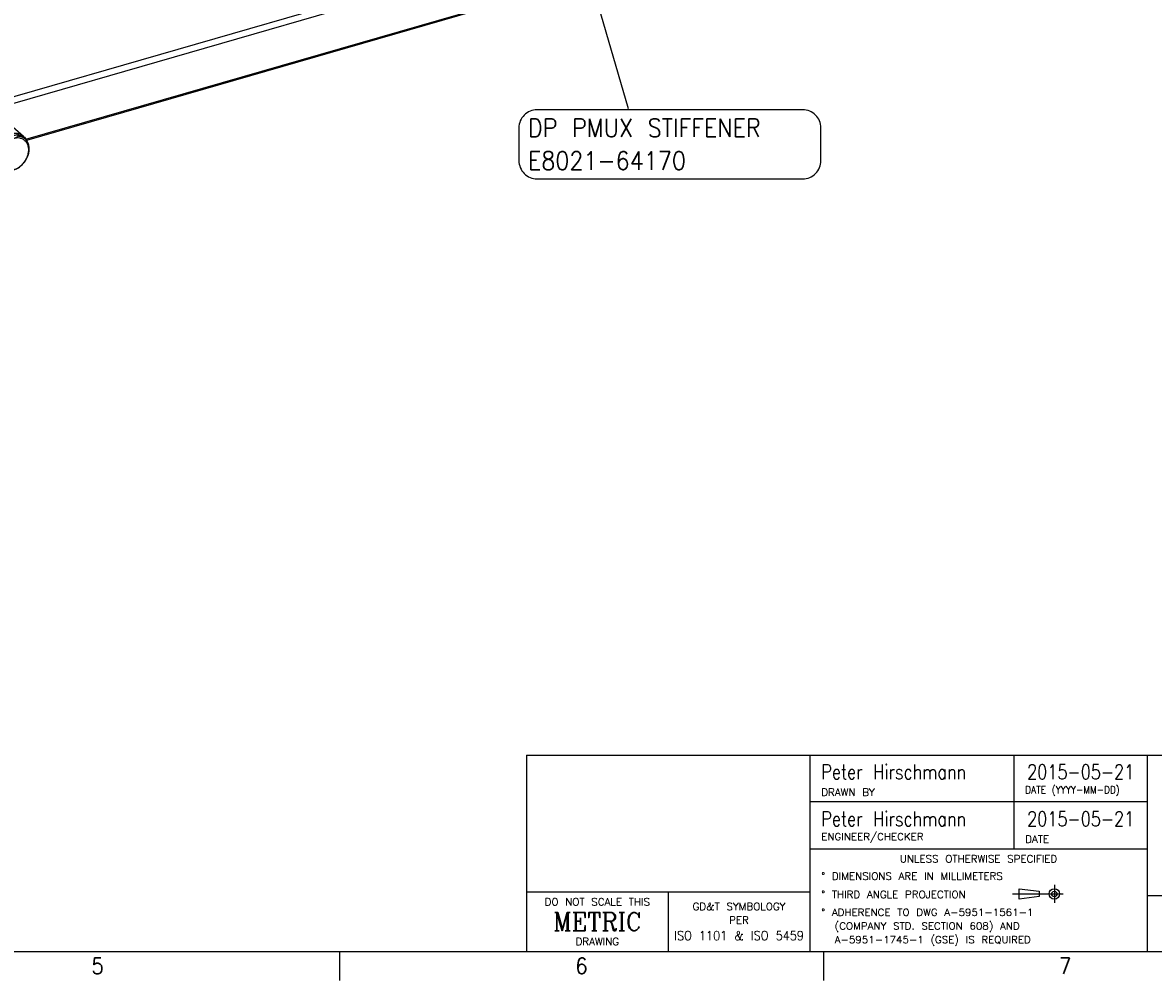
# Model space of a CAD drawing. Header units: inches. Extents: x 0 to 841, y 0 to 594.
# Tile 50 of 80: x 457 to 706, y 0 to 211. Entities that reach past the tile are written whole.
import ezdxf

# ---------------------------------------------------------------- set-up
doc = ezdxf.new("R2010")
doc.units = ezdxf.units.IN
doc.linetypes.add('DOT_CENTER', pattern=[14, 12, -1, 0, -1])
doc.layers.add('1', color=7, linetype='Continuous')
doc.styles.add('CONVERTER_11', font='txt.shx', dxfattribs={"width": 0.9})
doc.styles.add('CONVERTER_14', font='txt.shx', dxfattribs={"width": 0.81})
doc.styles.add('CONVERTER_15', font='txt.shx', dxfattribs={"width": 1.035})
doc.styles.add('CONVERTER_16', font='complex.shx', dxfattribs={"width": 0.95})
doc.dimstyles.get("Standard").update_dxf_attribs({"dimtxt": 0.18, "dimasz": 0.18, "dimexe": 0.18, "dimexo": 0.0625, "dimgap": 0.09, "dimtad": 0, "dimtih": 1, "dimtoh": 1, "dimdec": 4, "dimzin": 0, "dimdsep": 46, "dimtxsty": 'Standard', "dimcen": 0.09, "dimadec": 0, "dimazin": 0, "dimtfac": 1, "dimtdec": 4, "dimtofl": 0, "dimtmove": 0, "dimatfit": 3, "dimfxl": 1, "dimtolj": 1, "dimtzin": 0, "dimarcsym": 0})

# ---------------------------------------------------------------- blocks, each defined once
blk = doc.blocks.new('E8021-24170', base_point=(48.86, 135.12))
at = {"color": 7, "linetype": 'Continuous'}
for p, q in [((799.84, 293.72), (287.16, 145.72)), ((800.34, 292.42), (449.72, 191.21)), ((457.88, 184.9), (639.11, 237.22)), ((639.36, 237), (458.02, 184.65))]:
    blk.add_line(p, q, dxfattribs=at)
blk = doc.blocks.new('1410-1581_11', base_point=(446.3, 178.18))
at = {"color": 7, "linetype": 'Continuous'}
for p, q in [((448.96, 189.14), (448.09, 188.48)), ((449.91, 189.6), (448.96, 189.14)), ((450.7, 189.78), (449.91, 189.6)), ((450.86, 189.82), (450.7, 189.78)), ((451.62, 189.8), (450.86, 189.82)), ((451.84, 189.78), (451.62, 189.8)), ((451.85, 189.78), (451.84, 189.78)), ((452.65, 189.51), (451.85, 189.78)), ((452.69, 189.49), (452.65, 189.51)), ((453.18, 189.16), (452.69, 189.49)), ((457.36, 185.54), (453.18, 189.16)), ((446.79, 186.71), (446.43, 185.71)), ((447.35, 187.65), (446.79, 186.71)), ((448.09, 188.48), (447.35, 187.65)), ((446.43, 185.71), (446.3, 184.71)), ((446.3, 184.71), (446.43, 183.78)), ((457.36, 185.54), (457.43, 185.47)), ((457.43, 185.47), (457.47, 185.44)), ((457.47, 185.44), (457.57, 185.33)), ((457.57, 185.33), (457.82, 184.99)), ((457.82, 184.99), (458, 184.7)), ((458, 184.7), (458.04, 184.61)), ((446.43, 183.78), (446.43, 183.76)), ((446.43, 183.76), (446.55, 183.48)), ((446.55, 183.48), (446.75, 183.02)), ((446.75, 183.02), (446.81, 182.93)), ((446.81, 182.93), (447.15, 182.5)), ((447.15, 182.5), (447.2, 182.44)), ((447.2, 182.44), (447.29, 182.36)), ((447.29, 182.36), (451.47, 178.74)), ((451.58, 178.65), (451.47, 178.74)), ((451.9, 178.45), (451.58, 178.65)), ((452.14, 178.33), (451.9, 178.45)), ((452.37, 178.23), (452.14, 178.33)), ((452.55, 178.18), (452.37, 178.23))]:
    blk.add_line(p, q, dxfattribs=at)
at = {"color": 3, "linetype": 'Continuous', "const_width": 0.25}
for points in [[(454.33, 185.58), (453.46, 185.16)], [(455.58, 185.77), (455.24, 185.78)], [(447.19, 182.45), (447.29, 182.36)]]:
    blk.add_lwpolyline(points, dxfattribs=at)
at = {"color": 3, "linetype": 'Continuous'}
for points, knots in [([(452.67, 189.51), (452.42, 189.6), (451.93, 189.8), (451.08, 189.84), (450.21, 189.68), (449.34, 189.33), (448.52, 188.8), (447.79, 188.12), (447.17, 187.33), (446.71, 186.46), (446.4, 185.55), (446.36, 184.93), (446.34, 184.63)], [0, 0, 0, 0, 0.780379, 1.605627, 2.486145, 3.420572, 4.397903, 5.400468, 6.407017, 7.395754, 8.347362, 9.248073, 9.248073, 9.248073, 9.248073]), ([(446.34, 184.63), (446.35, 184.47), (446.36, 184.16), (446.45, 183.7), (446.6, 183.27), (446.75, 183.02), (446.82, 182.89)], [0, 0, 0, 0, 0.48055, 0.943976, 1.392061, 1.827789, 1.827789, 1.827789, 1.827789]), ([(456.9, 185.86), (456.68, 185.96), (456.24, 186.15), (455.49, 186.22), (454.7, 186.14), (453.91, 185.89), (453.14, 185.48), (452.42, 184.95), (451.78, 184.29), (451.25, 183.55), (450.84, 182.76), (450.69, 182.19), (450.61, 181.91)], [0, 0, 0, 0, 0.704928, 1.444453, 2.228354, 3.058207, 3.928394, 4.827823, 5.741839, 6.654117, 7.548527, 8.411004, 8.411004, 8.411004, 8.411004]), ([(455.24, 185.78), (455.09, 185.76), (454.78, 185.72), (454.49, 185.62), (454.33, 185.58)], [0, 0, 0, 0, 0.4591054, 0.9345308, 0.9345308, 0.9345308, 0.9345308]), ([(450.61, 181.91), (450.57, 181.6), (450.47, 181), (450.59, 180.12), (450.91, 179.33), (451.28, 178.93), (451.47, 178.74)], [0, 0, 0, 0, 0.939892, 1.818629, 2.64402, 3.437942, 3.437942, 3.437942, 3.437942])]:
    blk.add_open_spline(points, degree=3, knots=knots, dxfattribs=at)
at = {"color": 7, "linetype": 'Continuous'}
for points, knots in [([(453.18, 189.16), (453.1, 189.22), (452.94, 189.36), (452.76, 189.46), (452.67, 189.51)], [0, 0, 0, 0, 0.3104347, 0.622886, 0.622886, 0.622886, 0.622886]), ([(457.36, 185.54), (457.29, 185.6), (457.14, 185.72), (456.98, 185.81), (456.9, 185.86)], [0, 0, 0, 0, 0.2800992, 0.5616832, 0.5616832, 0.5616832, 0.5616832]), ([(457.92, 184.85), (457.86, 184.96), (457.72, 185.17), (457.55, 185.36), (457.46, 185.45)], [0, 0, 0, 0, 0.384749, 0.7645917, 0.7645917, 0.7645917, 0.7645917]), ([(446.82, 182.89), (446.88, 182.81), (446.99, 182.65), (447.12, 182.52), (447.19, 182.45)], [0, 0, 0, 0, 0.2908316, 0.5793069, 0.5793069, 0.5793069, 0.5793069]), ([(451.57, 178.65), (451.64, 178.61), (451.77, 178.51), (451.91, 178.43), (451.98, 178.39)], [0, 0, 0, 0, 0.2428435, 0.4871815, 0.4871815, 0.4871815, 0.4871815])]:
    blk.add_open_spline(points, degree=3, knots=knots, dxfattribs=at)
blk = doc.blocks.new('E2812-23753_7', base_point=(450.8, 177.85))
at = {"color": 7, "linetype": 'Continuous'}
for p, q in [((455.93, 185.87), (453.2, 185.08)), ((453.55, 184.78), (453.2, 185.08)), ((453.55, 184.78), (453.94, 184.82)), ((453.94, 184.82), (454.33, 184.88)), ((454.33, 184.88), (454.52, 184.91)), ((454.52, 184.91), (454.7, 184.95)), ((454.7, 184.95), (455.06, 185.04)), ((455.06, 185.04), (455.4, 185.15)), ((455.4, 185.15), (455.56, 185.21)), ((455.56, 185.21), (455.72, 185.28)), ((455.72, 185.28), (456.01, 185.42)), ((456.28, 185.57), (455.93, 185.87)), ((456.01, 185.42), (456.28, 185.57)), ((457.73, 184.96), (457.38, 185.26)), ((452.1, 178.46), (451.75, 178.76)), ((453.9, 177.89), (453.55, 177.85)), ((453.94, 177.89), (453.9, 177.89)), ((454.33, 177.95), (453.94, 177.89)), ((454.7, 178.02), (454.33, 177.95)), ((455.06, 178.11), (454.7, 178.02)), ((455.4, 178.22), (455.06, 178.11)), ((455.72, 178.35), (455.4, 178.22)), ((456.01, 178.49), (455.72, 178.35)), ((456.04, 178.5), (456.01, 178.49)), ((456.28, 178.64), (456.04, 178.5))]:
    blk.add_line(p, q, dxfattribs=at)
for points, knots in [([(453.2, 185.08), (452.93, 184.88), (452.39, 184.46), (451.74, 183.67), (451.23, 182.8), (450.92, 181.88), (450.8, 180.96), (450.9, 180.1), (451.2, 179.33), (451.57, 178.95), (451.75, 178.76)], [0, 0, 0, 0, 1.012941, 2.036384, 3.045177, 4.016456, 4.933619, 5.790307, 6.593755, 7.365621, 7.365621, 7.365621, 7.365621]), ([(453.55, 184.78), (453.28, 184.57), (452.74, 184.16), (452.09, 183.37), (451.58, 182.5), (451.27, 181.58), (451.15, 180.66), (451.25, 179.8), (451.55, 179.03), (451.92, 178.65), (452.1, 178.46)], [0, 0, 0, 0, 1.01294, 2.036383, 3.045176, 4.016455, 4.933618, 5.790306, 6.593754, 7.36562, 7.36562, 7.36562, 7.36562]), ([(455.06, 185.04), (454.8, 184.95), (454.27, 184.76), (453.54, 184.28), (452.88, 183.68), (452.34, 182.97), (451.92, 182.2), (451.66, 181.4), (451.57, 180.6), (451.65, 179.84), (451.91, 179.17), (452.33, 178.61), (452.89, 178.21), (453.57, 177.99), (454.31, 177.94), (454.81, 178.06), (455.06, 178.11)], [0, 0, 0, 0, 0.830601, 1.69934, 2.59051, 3.48522, 4.364098, 5.209972, 6.010604, 6.761407, 7.467734, 8.14554, 8.818665, 9.512335, 10.245889, 11.028572, 11.028572, 11.028572, 11.028572]), ([(455.06, 178.11), (455.32, 178.21), (455.86, 178.4), (456.59, 178.88), (457.24, 179.48), (457.79, 180.18), (458.2, 180.96), (458.46, 181.76), (458.56, 182.56), (458.47, 183.32), (458.22, 183.99), (457.8, 184.54), (457.23, 184.94), (456.56, 185.17), (455.81, 185.21), (455.32, 185.1), (455.06, 185.04)], [0, 0, 0, 0, 0.830601, 1.69934, 2.59051, 3.48522, 4.364098, 5.209972, 6.010604, 6.761407, 7.467734, 8.14554, 8.818665, 9.512335, 10.245889, 11.028572, 11.028572, 11.028572, 11.028572]), ([(457.38, 185.26), (457.16, 185.42), (456.73, 185.73), (456.2, 185.82), (455.93, 185.87)], [0, 0, 0, 0, 0.778587, 1.58954, 1.58954, 1.58954, 1.58954]), ([(457.73, 184.96), (457.51, 185.11), (457.08, 185.43), (456.55, 185.52), (456.28, 185.57)], [0, 0, 0, 0, 0.778586, 1.589538, 1.589538, 1.589538, 1.589538]), ([(456.28, 178.64), (456.55, 178.84), (457.09, 179.26), (457.74, 180.05), (458.24, 180.92), (458.56, 181.84), (458.67, 182.76), (458.57, 183.62), (458.27, 184.39), (457.91, 184.77), (457.73, 184.96)], [0, 0, 0, 0, 1.012941, 2.036384, 3.045177, 4.016456, 4.933619, 5.790307, 6.593755, 7.365621, 7.365621, 7.365621, 7.365621]), ([(452.1, 178.46), (452.31, 178.3), (452.75, 177.99), (453.28, 177.9), (453.55, 177.85)], [0, 0, 0, 0, 0.778587, 1.58954, 1.58954, 1.58954, 1.58954])]:
    blk.add_open_spline(points, degree=3, knots=knots, dxfattribs=at)
blk = doc.blocks.new('E8021-64170', base_point=(48.86, 135.12))
for name, p in [('E8021-24170', (48.86, 135.12)), ('1410-1581_11', (446.3, 178.18)), ('E2812-23753_7', (450.8, 177.85))]:
    blk.add_blockref(name, p)
blk = doc.blocks.new('E8021-96570__289', base_point=(48.86, 135.12))
blk.add_blockref('E8021-64170', (48.86, 135.12))
blk = doc.blocks.new('Drawing_Grid_Zones__292', base_point=(6.35, 6.35))
at = {"layer": '1', "color": 4, "linetype": 'Continuous'}
for p, q in [((526.8625, 6.35), (526.8625, 0)), ((633.225, 6.35), (633.225, 0))]:
    blk.add_line(p, q, dxfattribs=at)
at = {"layer": '1', "color": 4, "char_height": 3.5, "attachment_point": 5, "line_spacing_factor": 1.080432, "style": 'CONVERTER_11'}
for s, insert in [('5', (473.68125, 3.175)), ('6', (580.04375, 3.175)), ('7', (686.40625, 3.175))]:
    blk.add_mtext(s, dxfattribs=dict(at, insert=insert))
blk = doc.blocks.new('A1_Size_Verigy_Frame__293', base_point=(6.35, 6.35))
at = {"color": 7, "linetype": 'Continuous'}
for p, q in [((567.95, 49.54), (567.95, 6.35)), ((567.95, 49.54), (630.26, 49.54)), ((630.26, 49.54), (630.26, 6.35)), ((630.26, 49.54), (834.65, 49.54)), ((704.49, 6.35), (704.49, 49.54)), ((770.75, 18.59), (704.49, 18.59))]:
    blk.add_line(p, q, dxfattribs=at)
at = {"color": 4, "linetype": 'Continuous'}
for p, q in [((675.09, 49.54), (675.09, 28.91)), ((704.49, 39.22), (630.26, 39.22)), ((630.17, 28.91), (704.49, 28.91)), ((676.27, 20.16), (680.63, 19.58)), ((676.27, 17.85), (676.27, 20.16)), ((567.95, 19.45), (630.26, 19.45)), ((599.1, 19.45), (599.1, 6.35)), ((680.63, 18.43), (676.27, 17.85)), ((680.63, 19.58), (680.63, 18.43))]:
    blk.add_line(p, q, dxfattribs=at)
at = {"color": 4, "linetype": 'DOT_CENTER'}
for p, q in [((684, 20.97), (684, 17.04)), ((674.79, 19), (682.04, 19)), ((682.04, 19), (685.96, 19))]:
    blk.add_line(p, q, dxfattribs=at)
at = {"color": 4, "linetype": 'Continuous'}
for radius in [1.15, 0.58]:
    blk.add_circle((684, 19), radius, dxfattribs=at)
at = {"layer": '1', "color": 7, "linetype": 'Continuous'}
blk.add_line((9.35, 6.35), (831.65, 6.35), dxfattribs=at)
at = {"layer": '1'}
blk.add_blockref('Drawing_Grid_Zones__292', (6.35, 6.35), dxfattribs=at)
at = {"color": 3, "char_height": 3.2, "line_spacing_factor": 1.020408, "style": 'CONVERTER_14'}
for s, insert, attachment_point in [('Peter Hirschmann', (632.76, 45.83), 4), ('2015-05-21', (689.79, 45.83), 5), ('Peter Hirschmann', (632.76, 35.51), 4), ('2015-05-21', (689.79, 35.51), 5)]:
    blk.add_mtext(s, dxfattribs=dict(at, insert=insert, attachment_point=attachment_point))
at = {"color": 4}
for s, insert, char_height, attachment_point, line_spacing_factor, style in [('DRAWN BY', (632.76, 40.57), 1.6, 7, 1.12545, 'CONVERTER_15'), ('DATE (YYYY-MM-DD)', (677.59, 40.57), 1.6, 7, 1.12545, 'CONVERTER_11'), ('ENGINEER/CHECKER', (632.76, 30.26), 1.6, 7, 1.12545, 'CONVERTER_15'), ('DATE', (677.59, 30.26), 1.6, 7, 1.12545, 'CONVERTER_15'), ('UNLESS OTHERWISE SPECIFIED', (667.33, 27.51), 1.6, 2, 1.12545, 'CONVERTER_15'), ('%%d DIMENSIONS ARE IN MILLIMETERS', (632.76, 23.73), 1.6, 1, 1.12545, 'CONVERTER_15'), ('DO NOT SCALE THIS', (583.53, 18.05), 1.6, 2, 1.12545, 'CONVERTER_15'), ('%%d THIRD ANGLE PROJECTION', (632.76, 19.69), 1.6, 1, 1.12545, 'CONVERTER_15'), ('METRIC', (583.53, 12.9), 4, 5, 1.320528, 'CONVERTER_16'), ('GD&T SYMBOLOGY', (614.68, 17.05), 1.6, 2, 1.12545, 'CONVERTER_15'), ('%%d ADHERENCE TO DWG A-5951-1561-1\\P  (COMPANY STD. SECTION 608) AND\\P  A-5951-1745-1 (GSE) IS REQUIRED', (632.76, 15.76), 1.6, 1, 1.12545, 'CONVERTER_15'), ('PER', (614.68, 14.05), 1.6, 2, 0.90036, 'CONVERTER_15'), ('ISO 1101 & ISO 5459', (614.68, 8.85), 2, 8, 0.90036, 'CONVERTER_11'), ('DRAWING', (583.53, 7.75), 1.6, 8, 1.12545, 'CONVERTER_15')]:
    blk.add_mtext(s, dxfattribs=dict(at, insert=insert, char_height=char_height, attachment_point=attachment_point, line_spacing_factor=line_spacing_factor, style=style))
blk = doc.blocks.new('Gen1', base_point=(425.6, 319.56))
at = {"layer": '1', "color": 3}
blk.add_lwpolyline([(570.29, 176.2), (628.69, 176.2, 0.414214), (632.69, 180.2), (632.69, 187.4, 0.414214), (628.69, 191.4), (570.29, 191.4, 0.414214), (566.29, 187.4), (566.29, 180.2, 0.414214)], format="xyb", close=True, dxfattribs=at)
blk.add_blockref('E8021-96570__289', (48.86, 135.12))
at = {"layer": '1', "color": 3, "insert": (568.29, 178.2), "char_height": 4, "attachment_point": 7, "line_spacing_factor": 1.080432, "style": 'CONVERTER_11'}
blk.add_mtext('DP PMUX STIFFENER\\PE8021-64170', dxfattribs=at)
at = {"layer": '1', "color": 3, "linetype": 'Continuous', "has_arrowhead": 0}
blk.add_leader([(581.9, 220.7), (590.28, 191.66)], dimstyle='Standard', dxfattribs=at)

msp = doc.modelspace()

# ---------------------------------------------------------------- block references
for name, p in [('A1_Size_Verigy_Frame__293', (6.35, 6.35)), ('Gen1', (425.6, 319.56))]:
    msp.add_blockref(name, p)

doc.saveas('drawing.dxf')
